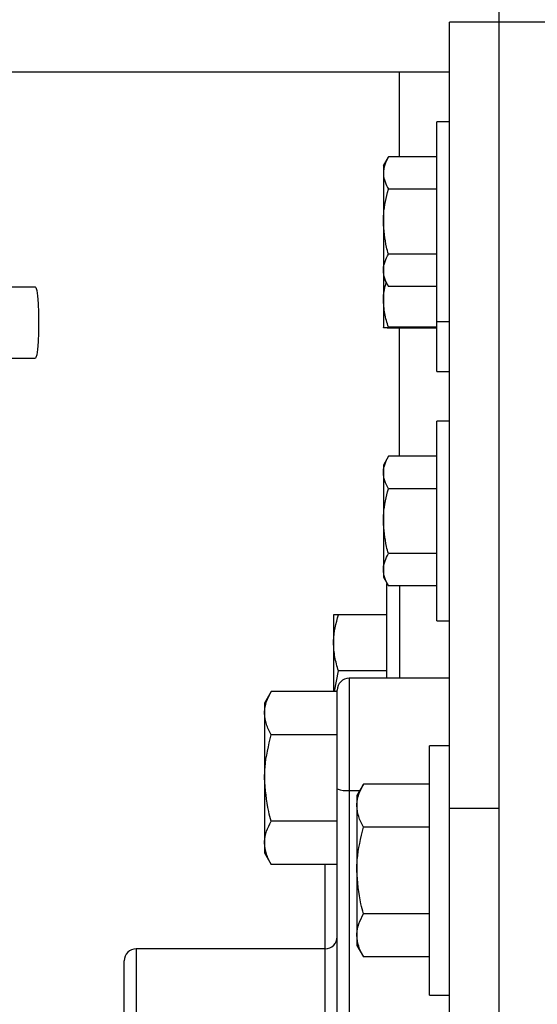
# Model space of a CAD drawing. Header units: inches. Extents: x 170 to 312, y 215 to 248.
# Tile 74 of 216: x 176.289 to 176.451, y 244.263 to 244.571. Entities that reach past the tile are written whole.
import ezdxf

# ---------------------------------------------------------------- set-up
doc = ezdxf.new("R2010")
doc.units = ezdxf.units.IN
doc.header["$LTSCALE"] = 0.25
doc.header["$MEASUREMENT"] = 0
doc.layers.add('ANNOTATIONS', color=1, linetype='Continuous')
doc.layers.add('STANDARD MOTOR LH', color=7, linetype='Continuous')
doc.styles.add('ARIAL', font='arial.ttf', dxfattribs={"height": 0.09375})
doc.dimstyles.new('STANDARD$0', dxfattribs={"dimtxt": 0.09375, "dimasz": 0.09375, "dimexe": 0.03125, "dimexo": 0.046875, "dimgap": 0.09, "dimtad": 0, "dimtih": 1, "dimtoh": 1, "dimdec": 4, "dimzin": 0, "dimdsep": 46, "dimtxsty": 'ARIAL', "dimcen": 0.09, "dimadec": 0, "dimazin": 0, "dimtfac": 1, "dimtdec": 4, "dimtofl": 0, "dimtmove": 0, "dimatfit": 1, "dimfxl": 1, "dimtolj": 1, "dimtzin": 0, "dimarcsym": 0})

# ---------------------------------------------------------------- blocks, each defined once
blk = doc.blocks.new('*D23')
at = {"layer": 'ANNOTATIONS', "color": 0, "lineweight": -2, "transparency": 16777216}
for p, q in [((175.73123, 244.66695), (175.73123, 245.27457)), ((176.93192, 243.2737), (176.93192, 245.27457)), ((175.82498, 245.24332), (176.15048, 245.24332)), ((176.83817, 245.24332), (176.51267, 245.24332))]:
    blk.add_line(p, q, dxfattribs=at)
at = {"layer": 'ANNOTATIONS', "color": 0, "transparency": 16777216}
for points in [[(175.82498, 245.25895), (175.82498, 245.2277), (175.73123, 245.24332)], [(176.83817, 245.25895), (176.83817, 245.2277), (176.93192, 245.24332)]]:
    blk.add_solid(points, dxfattribs=at)
at = {"layer": 'defpoints', "color": 0, "transparency": 16777216}
for p in [(175.73123, 245.24332), (175.73123, 244.62008), (176.93192, 243.22683)]:
    blk.add_point(p, dxfattribs=at)
at = {"layer": 'ANNOTATIONS', "color": 0, "transparency": 16777216, "insert": (176.33157, 245.24332), "char_height": 0.09375, "attachment_point": 5, "style": 'ARIAL'}
blk.add_mtext('\\A1;20"', dxfattribs=at)
blk = doc.blocks.new('*D24')
at = {"layer": 'ANNOTATIONS', "color": 0, "lineweight": -2, "transparency": 16777216}
for p, q in [((175.86942, 244.27169), (175.86942, 244.84086)), ((176.93192, 243.2737), (176.93192, 244.84086)), ((175.96317, 244.80961), (176.11556, 244.80961)), ((176.83817, 244.80961), (176.68578, 244.80961))]:
    blk.add_line(p, q, dxfattribs=at)
at = {"layer": 'ANNOTATIONS', "color": 0, "transparency": 16777216}
for points in [[(175.96317, 244.82524), (175.96317, 244.79399), (175.86942, 244.80961)], [(176.83817, 244.82524), (176.83817, 244.79399), (176.93192, 244.80961)]]:
    blk.add_solid(points, dxfattribs=at)
at = {"layer": 'defpoints', "color": 0, "transparency": 16777216}
for p in [(176.93192, 244.80961), (175.86942, 244.22482), (176.93192, 243.22683)]:
    blk.add_point(p, dxfattribs=at)
at = {"layer": 'ANNOTATIONS', "color": 0, "transparency": 16777216, "insert": (176.40067, 244.80961), "char_height": 0.09375, "attachment_point": 5, "style": 'ARIAL'}
blk.add_mtext('\\A1;17 3/8"', dxfattribs=at)

msp = doc.modelspace()

# ---------------------------------------------------------------- linework, layer by layer
at = {"layer": 'STANDARD MOTOR LH'}
for p, q in [((176.43935, 243.38308), (176.43935, 244.66433)), ((182.44717, 244.57058), (176.42373, 244.57058)), ((176.42373, 243.78933), (176.42373, 244.57058)), ((175.98623, 244.55495), (176.42373, 244.55495)), ((176.4081, 244.52835), (176.4081, 244.55495)), ((176.42373, 244.53933), (176.41979, 244.53933)), ((176.41979, 244.4612), (176.41979, 244.53933)), ((176.40304, 244.52564), (176.40461, 244.52835)), ((176.41979, 244.52835), (176.40461, 244.52835)), ((176.40304, 244.52564), (176.40304, 244.47489)), ((176.41979, 244.51822), (176.40461, 244.51822)), ((176.41979, 244.49794), (176.40461, 244.49794)), ((176.40304, 244.49051), (176.40461, 244.4878)), ((176.29403, 244.48753), (176.27029, 244.48753)), ((176.41979, 244.4878), (176.40461, 244.4878)), ((176.41979, 244.47501), (176.40461, 244.47501)), ((176.41979, 244.47477), (176.40461, 244.47477)), ((176.4081, 244.43461), (176.4081, 244.47477)), ((176.41979, 244.47683), (176.42373, 244.47683)), ((176.27029, 244.46538), (176.29403, 244.46538)), ((176.41979, 244.4612), (176.42373, 244.4612)), ((176.41979, 244.38308), (176.41979, 244.44558)), ((176.42373, 244.44558), (176.41982, 244.44558)), ((176.40461, 244.43461), (176.40304, 244.43189)), ((176.41979, 244.43461), (176.40461, 244.43461)), ((176.40304, 244.43189), (176.40304, 244.39676)), ((176.41979, 244.42447), (176.40461, 244.42447)), ((176.41979, 244.40419), (176.40461, 244.40419)), ((176.40304, 244.39676), (176.40461, 244.39405)), ((176.40417, 244.36512), (176.40417, 244.39482)), ((176.41979, 244.39405), (176.40461, 244.39405)), ((176.4081, 244.39405), (176.4081, 244.36512)), ((176.38742, 244.38501), (176.38742, 244.36094)), ((176.40417, 244.38501), (176.38898, 244.38501)), ((176.41979, 244.38308), (176.42373, 244.38308)), ((176.38774, 244.36094), (176.38898, 244.36745)), ((176.40417, 244.36745), (176.38898, 244.36745)), ((176.42373, 244.36512), (176.39232, 244.36512)), ((176.39232, 244.36512), (176.39232, 244.16757)), ((176.36792, 244.36094), (176.36582, 244.35731)), ((176.38857, 244.36094), (176.36792, 244.36094)), ((176.38857, 244.20656), (176.38857, 244.36137)), ((176.36582, 244.35731), (176.36582, 244.31044)), ((176.38857, 244.34741), (176.36792, 244.34741)), ((176.42373, 244.34401), (176.41748, 244.34401)), ((176.41748, 244.26589), (176.41748, 244.34401)), ((176.39232, 244.33002), (176.39567, 244.33002)), ((176.39682, 244.33201), (176.39473, 244.32839)), ((176.41748, 244.33201), (176.39682, 244.33201)), ((176.39473, 244.32839), (176.39473, 244.28151)), ((176.42373, 244.32448), (176.43935, 244.32448)), ((176.38857, 244.32034), (176.36792, 244.32034)), ((176.41748, 244.31848), (176.39682, 244.31848)), ((176.36582, 244.31044), (176.36792, 244.30681)), ((176.38857, 244.30681), (176.36792, 244.30681)), ((176.38467, 244.30681), (176.38467, 244.28042)), ((176.41748, 244.29142), (176.39682, 244.29142)), ((176.38482, 244.28042), (176.3256, 244.28042)), ((176.3256, 244.28042), (176.3256, 244.07948)), ((176.38482, 244.2056), (176.38482, 244.28042)), ((176.39473, 244.28151), (176.39682, 244.27789)), ((176.41748, 244.27789), (176.39682, 244.27789)), ((176.32185, 244.08323), (176.32185, 244.27667)), ((176.41748, 244.26589), (176.42373, 244.26589))]:
    msp.add_line(p, q, dxfattribs=at)
at = {"layer": 'STANDARD MOTOR LH', "flags": 128}
msp.add_lwpolyline([(176.29403, 244.48753), (176.29416, 244.48742), (176.29443, 244.48653), (176.29466, 244.48483), (176.29484, 244.48244), (176.29495, 244.47958), (176.29499, 244.47646), (176.29495, 244.47334), (176.29484, 244.47047), (176.29466, 244.46809), (176.29443, 244.46638), (176.29416, 244.4655), (176.29403, 244.46538)], dxfattribs=at)
at = {"layer": 'STANDARD MOTOR LH'}
for centre, radius, start, end in [((176.39232, 244.36137), 0.00375, 90, 180), ((176.3914, 244.33796), 0.008, 249.3058, 276.6383), ((176.38482, 244.28417), 0.00375, 270, 0), ((176.3256, 244.27667), 0.00375, 90, 180)]:
    msp.add_arc(centre, radius, start, end, dxfattribs=at)
for points, knots in [([(176.40461, 244.52835), (176.40417, 244.52753), (176.40329, 244.52587), (176.40312, 244.52415), (176.40304, 244.52329)], [0, 0, 0, 0, 0.495497, 1, 1, 1, 1]), ([(176.40304, 244.52329), (176.40304, 244.52316), (176.40306, 244.52145), (176.40387, 244.51978), (176.40461, 244.51822)], [0, 0, 0, 0, 0.070192, 1, 1, 1, 1]), ([(176.40304, 244.50808), (176.40306, 244.50889), (176.40314, 244.51232), (176.40397, 244.51566), (176.40461, 244.51822)], [0, 0, 0, 0, 0.236653, 1, 1, 1, 1]), ([(176.40461, 244.49794), (176.40441, 244.49865), (176.40348, 244.50196), (176.40324, 244.50539), (176.40304, 244.50808)], [0, 0, 0, 0, 0.217086, 1, 1, 1, 1]), ([(176.40304, 244.49287), (176.40304, 244.49299), (176.40306, 244.4947), (176.40387, 244.49638), (176.40461, 244.49794)], [0, 0, 0, 0, 0.070192, 1, 1, 1, 1]), ([(176.40461, 244.4878), (176.40417, 244.48862), (176.40329, 244.49028), (176.40312, 244.492), (176.40304, 244.49287)], [0, 0, 0, 0, 0.495497, 1, 1, 1, 1]), ([(176.40304, 244.48385), (176.40304, 244.48406), (176.40305, 244.4858), (176.40351, 244.48751), (176.40391, 244.48901)], [0, 0, 0, 0, 0.120382, 1, 1, 1, 1]), ([(176.40461, 244.47501), (176.40417, 244.47644), (176.40329, 244.47934), (176.40312, 244.48233), (176.40304, 244.48385)], [0, 0, 0, 0, 0.495427, 1, 1, 1, 1]), ([(176.40304, 244.47489), (176.40304, 244.47489), (176.40306, 244.47493), (176.40387, 244.47497), (176.40461, 244.47501)], [0, 0, 0, 0, 0.070279, 1, 1, 1, 1]), ([(176.40461, 244.47477), (176.40417, 244.47479), (176.40329, 244.47483), (176.40312, 244.47487), (176.40304, 244.47489)], [0, 0, 0, 0, 0.495518, 1, 1, 1, 1]), ([(176.40304, 244.42954), (176.40304, 244.42966), (176.40306, 244.43137), (176.40387, 244.43305), (176.40461, 244.43461)], [0, 0, 0, 0, 0.070221, 1, 1, 1, 1]), ([(176.40461, 244.42447), (176.40417, 244.42529), (176.40329, 244.42695), (176.40312, 244.42867), (176.40304, 244.42954)], [0, 0, 0, 0, 0.495397, 1, 1, 1, 1]), ([(176.40304, 244.41433), (176.40306, 244.41514), (176.40314, 244.41857), (176.40397, 244.42191), (176.40461, 244.42447)], [0, 0, 0, 0, 0.236653, 1, 1, 1, 1]), ([(176.40461, 244.40419), (176.40441, 244.4049), (176.40348, 244.40821), (176.40324, 244.41164), (176.40304, 244.41433)], [0, 0, 0, 0, 0.217086, 1, 1, 1, 1]), ([(176.40304, 244.39912), (176.40304, 244.39924), (176.40306, 244.40095), (176.40387, 244.40263), (176.40461, 244.40419)], [0, 0, 0, 0, 0.070192, 1, 1, 1, 1]), ([(176.40461, 244.39405), (176.40417, 244.39487), (176.40329, 244.39653), (176.40312, 244.39825), (176.40304, 244.39912)], [0, 0, 0, 0, 0.495494, 1, 1, 1, 1]), ([(176.38742, 244.37623), (176.38742, 244.37644), (176.38744, 244.37941), (176.38824, 244.38231), (176.38898, 244.38501)], [0, 0, 0, 0, 0.070192, 1, 1, 1, 1]), ([(176.38898, 244.38501), (176.38835, 244.38501), (176.38751, 244.38501), (176.38743, 244.38501), (176.38742, 244.38501)], [0, 0, 0, 0, 0.763434, 1, 1, 1, 1]), ([(176.38898, 244.36745), (176.38855, 244.36888), (176.38766, 244.37176), (176.3875, 244.37473), (176.38742, 244.37623)], [0, 0, 0, 0, 0.495448, 1, 1, 1, 1]), ([(176.36582, 244.35417), (176.36582, 244.35433), (176.36584, 244.35555), (176.3663, 244.35784), (176.36737, 244.3599), (176.36792, 244.36094)], [0, 0, 0, 0, 0.070073, 0.530789, 1, 1, 1, 1]), ([(176.36792, 244.34741), (176.36733, 244.3485), (176.36615, 244.35072), (176.36593, 244.35301), (176.36582, 244.35417)], [0, 0, 0, 0, 0.495441, 1, 1, 1, 1]), ([(176.36582, 244.33387), (176.36585, 244.335), (176.36595, 244.33958), (176.36707, 244.34404), (176.36792, 244.34741)], [0, 0, 0, 0, 0.2463268, 1, 1, 1, 1]), ([(176.36792, 244.32034), (176.36763, 244.32135), (176.3664, 244.32576), (176.36607, 244.33034), (176.36582, 244.33387)], [0, 0, 0, 0, 0.229375, 1, 1, 1, 1]), ([(176.39473, 244.32525), (176.39473, 244.32541), (176.39475, 244.32662), (176.39521, 244.32891), (176.39628, 244.33097), (176.39682, 244.33201)], [0, 0, 0, 0, 0.070068, 0.530753, 1, 1, 1, 1]), ([(176.39682, 244.31848), (176.39624, 244.31958), (176.39506, 244.3218), (176.39484, 244.32409), (176.39473, 244.32525)], [0, 0, 0, 0, 0.4954932, 1, 1, 1, 1]), ([(176.36582, 244.31358), (176.36582, 244.31374), (176.36584, 244.31495), (176.3663, 244.31724), (176.36737, 244.3193), (176.36792, 244.32034)], [0, 0, 0, 0, 0.070143, 0.530814, 1, 1, 1, 1]), ([(176.39473, 244.30495), (176.39475, 244.30608), (176.39486, 244.31066), (176.39598, 244.31512), (176.39682, 244.31848)], [0, 0, 0, 0, 0.246284, 1, 1, 1, 1]), ([(176.36792, 244.30681), (176.36733, 244.30791), (176.36615, 244.31013), (176.36593, 244.31242), (176.36582, 244.31358)], [0, 0, 0, 0, 0.495457, 1, 1, 1, 1]), ([(176.39682, 244.29142), (176.39654, 244.29243), (176.39531, 244.29684), (176.39498, 244.30142), (176.39473, 244.30495)], [0, 0, 0, 0, 0.229375, 1, 1, 1, 1]), ([(176.39473, 244.28465), (176.39473, 244.28481), (176.39475, 244.28603), (176.39521, 244.28832), (176.39628, 244.29038), (176.39682, 244.29142)], [0, 0, 0, 0, 0.070068, 0.530753, 1, 1, 1, 1]), ([(176.39682, 244.27789), (176.39624, 244.27899), (176.39506, 244.2812), (176.39484, 244.2835), (176.39473, 244.28465)], [0, 0, 0, 0, 0.495441, 1, 1, 1, 1])]:
    msp.add_open_spline(points, degree=3, knots=knots, dxfattribs=at)

# ---------------------------------------------------------------- dimensions: what is measured, and where the dimension line sits
at = {"layer": 'ANNOTATIONS'}
for base, p1, p2, text, picture, middle in [((175.73123, 245.24332), (176.93192, 243.22683), (175.73123, 244.62008), '20"', '*D23', (176.33157, 245.24332)), ((176.93192, 244.80961), (175.86942, 244.22482), (176.93192, 243.22683), '17 3/8"', '*D24', (176.40067, 244.80961))]:
    dim = msp.add_linear_dim(base=base, p1=p1, p2=p2, text=text, dimstyle='STANDARD$0', dxfattribs=at)
    dim.commit()
    dim.dimension.update_dxf_attribs({"geometry": picture, "text_midpoint": middle, "dimtype": 160})

doc.saveas('drawing.dxf')
